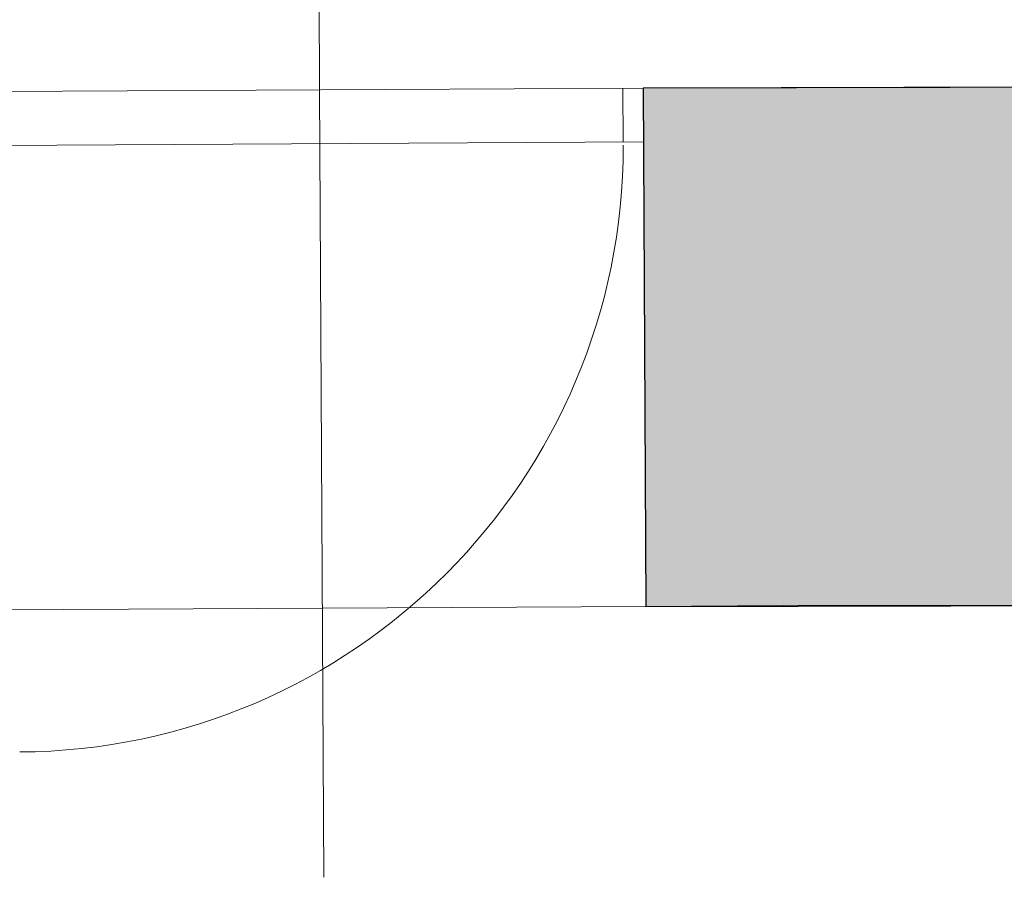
# Model space of a CAD drawing. Extents: x -6068 to 35118, y -17738 to 67348.
# Tile 92 of 243: x 702 to 848, y -1564 to -1436. Entities that reach past the tile are written whole.
import ezdxf

# ---------------------------------------------------------------- set-up
doc = ezdxf.new("R2010")
doc.units = 0
doc.header["$LTSCALE"] = 15
doc.linetypes.add('Continua', pattern=[0])
doc.linetypes.add('Cui_CONTINU', pattern=[0])
doc.layers.add('EDL_RDJ murs & cloisons', color=5, linetype='CONTINUOUS')
doc.layers.add('PIS-fond de plan', color=7, linetype='Cui_CONTINU')
for name, color, linetype, lineweight, true_color in [('Enveloppe - NIVEAUX - Style par défaut', 7, 'Continua', 0, 0x000000), ('Porte - Cadre - NIVEAUX - Style par défaut', 7, 'Continua', 0, 0x000000), ('Porte - Mesures - NIVEAUX - Style par défaut', 7, 'Continua', 0, 0x000000), ('Porte - Ouvertures - NIVEAUX - Style par défaut', 7, 'Continua', 0, 0x000000), ('Porte - Seuil - NIVEAUX - Style par défaut', 7, 'Continua', 0, 0x000000)]:
    doc.layers.add(name, color=color, linetype=linetype, lineweight=lineweight, true_color=true_color)

# ---------------------------------------------------------------- blocks, each defined once
blk = doc.blocks.new('EDL_RDJ plan_2025 10 17')
at = {"layer": 'EDL_RDJ murs & cloisons', "linetype": 'Continuous', "ltscale": 0.08}
h = blk.add_hatch(color=9, dxfattribs=at)
h.dxf.hatch_style = 1
h.paths.add_polyline_path([(808.68, -1446.39), (809.09, -1523.39), (1012.88, -1522.94), (1013.82, -1445.94)])
blk.add_lwpolyline([(808.68, -1446.39), (809.09, -1523.39), (1012.88, -1522.94), (1013.82, -1445.94), (808.68, -1446.39)], dxfattribs=at)
at = {"layer": 'Enveloppe - NIVEAUX - Style par défaut', "color": 18, "linetype": 'Continua', "lineweight": 20, "ltscale": 0.1, "true_color": 0x000000}
for p, q in [((829.18, -1446.28), (808.68, -1446.39)), ((808.68, -1446.39), (809.09, -1523.39)), ((1013.2, -1445.94), (829.18, -1446.28)), ((809.09, -1523.39), (829.46, -1523.28)), ((829.46, -1523.28), (1012.88, -1522.94))]:
    blk.add_line(p, q, dxfattribs=at)
at = {"layer": 'Porte - Cadre - NIVEAUX - Style par défaut', "color": 103, "linetype": 'Continua', "lineweight": 5, "ltscale": 0.1, "true_color": 0x49c386}
for p, q in [((808.68, -1446.39), (712.54, -1446.9)), ((808.72, -1454.39), (808.68, -1446.39)), ((712.59, -1454.9), (808.72, -1454.39))]:
    blk.add_line(p, q, dxfattribs=at)
at = {"layer": 'Porte - Mesures - NIVEAUX - Style par défaut', "color": 103, "linetype": 'Continua', "lineweight": 13, "ltscale": 0.1, "true_color": 0x49c386}
for q in [(760.33, -1392.72), (761.23, -1563.64)]:
    blk.add_line((760.61, -1446.64), q, dxfattribs=at)
at = {"layer": 'Porte - Ouvertures - NIVEAUX - Style par défaut', "color": 103, "linetype": 'Continua', "lineweight": 13, "ltscale": 0.1, "true_color": 0x49c386}
blk.add_line((805.72, -1454.41), (805.68, -1446.41), dxfattribs=at)
at = {"layer": 'Porte - Ouvertures - NIVEAUX - Style par défaut', "color": 103, "linetype": 'Continua', "lineweight": 5, "ltscale": 0.1, "true_color": 0x49c386}
blk.add_arc((715.59, -1454.88), 90.14, 270.3004, 0, dxfattribs=at)
at = {"layer": 'Porte - Seuil - NIVEAUX - Style par défaut', "color": 103, "linetype": 'Continua', "lineweight": 5, "ltscale": 0.1, "true_color": 0x49c386}
for p, q in [((808.68, -1446.39), (712.54, -1446.9)), ((712.95, -1523.9), (809.09, -1523.39))]:
    blk.add_line(p, q, dxfattribs=at)

msp = doc.modelspace()

# ---------------------------------------------------------------- block references
at = {"layer": 'PIS-fond de plan'}
msp.add_blockref('EDL_RDJ plan_2025 10 17', (-14.33, 0), dxfattribs=at)

doc.saveas('drawing.dxf')
